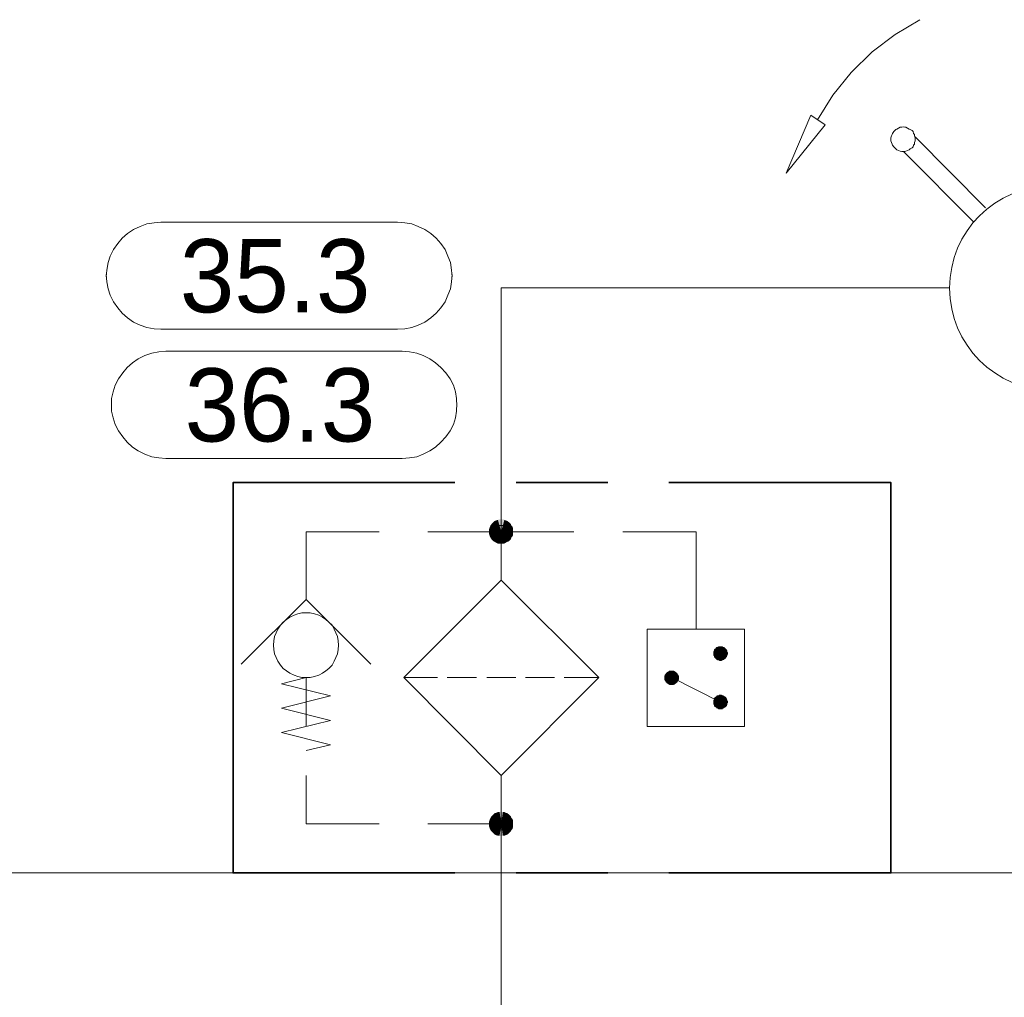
# Model space of a CAD drawing. Header units: millimetres. Extents: x 0 to 138, y 0 to 47.
# Tile 123 of 165: x 44.36 to 45.63, y 4.01 to 5.27. Entities that reach past the tile are written whole.
import ezdxf

# ---------------------------------------------------------------- set-up
doc = ezdxf.new("R2010")
doc.units = ezdxf.units.MM
for name, color, linetype in [('PDF_Geomertry', 7, 'Continuous'), ('PDF_Solid Fills', 7, 'Continuous'), ('PDF_Text', 7, 'Continuous')]:
    doc.layers.add(name, color=color, linetype=linetype)
doc.styles.add('PDF Arial', font='txt')

msp = doc.modelspace()

# ---------------------------------------------------------------- hatches: boundary and pattern name
at = {"layer": 'PDF_Solid Fills', "transparency": 33554559}
for points in [[(44.9771, 4.6096), (44.9688, 4.6235), (44.971, 4.6243)], [(44.9771, 4.6096), (44.971, 4.6243), (44.9729, 4.6249)], [(44.9771, 4.6096), (44.9729, 4.6249), (44.9751, 4.6257)], [(44.9771, 4.6096), (44.9751, 4.6257), (44.9771, 4.6257)], [(44.9771, 4.6096), (44.9793, 4.6257), (44.9813, 4.6249)], [(44.9771, 4.6096), (44.9771, 4.6257), (44.9793, 4.6257)], [(44.9771, 4.6096), (44.9813, 4.6249), (44.9826, 4.6243)], [(44.9771, 4.6096), (44.9826, 4.6243), (44.9849, 4.6235)], [(44.9771, 4.6096), (44.9613, 4.6118), (44.9618, 4.6138)], [(44.9771, 4.6096), (44.9613, 4.6096), (44.9613, 4.6118)], [(44.9771, 4.6096), (44.9618, 4.6138), (44.9626, 4.616)], [(44.9771, 4.6096), (44.9626, 4.616), (44.9632, 4.6174)], [(44.9771, 4.6096), (44.9632, 4.6174), (44.9646, 4.6193)], [(44.9771, 4.6096), (44.9646, 4.6193), (44.966, 4.6207)], [(44.9771, 4.6096), (44.966, 4.6207), (44.9674, 4.6221)], [(44.9771, 4.6096), (44.9674, 4.6221), (44.9688, 4.6235)], [(44.9771, 4.6096), (44.9849, 4.6235), (44.9868, 4.6221)], [(44.9771, 4.6096), (44.9868, 4.6221), (44.9882, 4.6207)], [(44.9771, 4.6096), (44.9882, 4.6207), (44.9896, 4.6193)], [(44.9771, 4.6096), (44.9896, 4.6193), (44.9904, 4.6174)], [(44.9771, 4.6096), (44.9904, 4.6174), (44.9918, 4.616)], [(44.9771, 4.6096), (44.9918, 4.616), (44.9924, 4.6138)], [(44.9771, 4.6096), (44.9924, 4.6138), (44.9924, 4.6118)], [(44.9771, 4.6096), (44.9924, 4.6118), (44.9924, 4.6096)], [(44.9771, 4.6096), (44.9613, 4.6076), (44.9613, 4.6096)], [(44.9771, 4.6096), (44.9618, 4.6054), (44.9613, 4.6076)], [(44.9771, 4.6096), (44.9626, 4.6035), (44.9618, 4.6054)], [(44.9771, 4.6096), (44.9632, 4.6021), (44.9626, 4.6035)], [(44.9771, 4.6096), (44.9646, 4.5999), (44.9632, 4.6021)], [(44.9771, 4.6096), (44.966, 4.5985), (44.9646, 4.5999)], [(44.9771, 4.6096), (44.9674, 4.5971), (44.966, 4.5985)], [(44.9771, 4.6096), (44.9688, 4.5965), (44.9674, 4.5971)], [(44.9771, 4.6096), (44.971, 4.5951), (44.9688, 4.5965)], [(44.9771, 4.6096), (44.9729, 4.5943), (44.971, 4.5951)], [(44.9771, 4.6096), (44.9751, 4.5943), (44.9729, 4.5943)], [(44.9771, 4.6096), (44.9771, 4.5943), (44.9751, 4.5943)], [(44.9771, 4.6096), (44.9793, 4.5943), (44.9771, 4.5943)], [(44.9771, 4.6096), (44.9813, 4.5943), (44.9793, 4.5943)], [(44.9771, 4.6096), (44.9826, 4.5951), (44.9813, 4.5943)], [(44.9771, 4.6096), (44.9849, 4.5965), (44.9826, 4.5951)], [(44.9771, 4.6096), (44.9868, 4.5971), (44.9849, 4.5965)], [(44.9771, 4.6096), (44.9882, 4.5985), (44.9868, 4.5971)], [(44.9771, 4.6096), (44.9896, 4.5999), (44.9882, 4.5985)], [(44.9771, 4.6096), (44.9904, 4.6021), (44.9896, 4.5999)], [(44.9771, 4.6096), (44.9918, 4.6035), (44.9904, 4.6021)], [(44.9771, 4.6096), (44.9924, 4.6054), (44.9918, 4.6035)], [(44.9771, 4.6096), (44.9924, 4.6076), (44.9924, 4.6054)], [(44.9771, 4.6096), (44.9924, 4.6096), (44.9924, 4.6076)], [(45.2599, 4.4526), (45.2521, 4.4582), (45.2535, 4.459)], [(45.2599, 4.4526), (45.2535, 4.459), (45.2543, 4.4604)], [(45.2599, 4.4526), (45.2543, 4.4604), (45.2549, 4.461)], [(45.2599, 4.4526), (45.2549, 4.461), (45.2563, 4.461)], [(45.2599, 4.4526), (45.2563, 4.461), (45.2576, 4.4618)], [(45.2599, 4.4526), (45.2576, 4.4618), (45.2585, 4.4618)], [(45.2599, 4.4526), (45.2585, 4.4618), (45.2599, 4.4618)], [(45.2599, 4.4526), (45.2626, 4.4618), (45.2632, 4.461)], [(45.2599, 4.4526), (45.2613, 4.4618), (45.2626, 4.4618)], [(45.2599, 4.4526), (45.2599, 4.4618), (45.2613, 4.4618)], [(45.2599, 4.4526), (45.2646, 4.461), (45.2654, 4.4604)], [(45.2599, 4.4526), (45.2632, 4.461), (45.2646, 4.461)], [(45.2599, 4.4526), (45.2654, 4.4604), (45.2668, 4.459)], [(45.2599, 4.4526), (45.2668, 4.459), (45.2674, 4.4582)], [(45.2599, 4.4526), (45.2507, 4.4549), (45.2515, 4.4562)], [(45.2599, 4.4526), (45.2507, 4.454), (45.2507, 4.4549)], [(45.2599, 4.4526), (45.2507, 4.4526), (45.2507, 4.454)], [(45.2599, 4.4526), (45.2507, 4.4513), (45.2507, 4.4526)], [(45.2599, 4.4526), (45.2507, 4.4499), (45.2507, 4.4513)], [(45.2599, 4.4526), (45.2515, 4.4493), (45.2507, 4.4499)], [(45.2599, 4.4526), (45.2515, 4.4576), (45.2521, 4.4582)], [(45.2599, 4.4526), (45.2515, 4.4562), (45.2515, 4.4576)], [(45.2599, 4.4526), (45.2515, 4.4479), (45.2515, 4.4493)], [(45.2599, 4.4526), (45.2521, 4.4471), (45.2515, 4.4479)], [(45.2599, 4.4526), (45.2535, 4.4457), (45.2521, 4.4471)], [(45.2599, 4.4526), (45.2543, 4.4451), (45.2535, 4.4457)], [(45.2599, 4.4526), (45.2549, 4.4443), (45.2543, 4.4451)], [(45.2599, 4.4526), (45.2563, 4.4438), (45.2549, 4.4443)], [(45.2599, 4.4526), (45.2576, 4.4438), (45.2563, 4.4438)], [(45.2599, 4.4526), (45.2585, 4.4429), (45.2576, 4.4438)], [(45.2599, 4.4526), (45.2599, 4.4429), (45.2585, 4.4429)], [(45.2599, 4.4526), (45.2674, 4.4582), (45.2682, 4.4576)], [(45.2599, 4.4526), (45.2682, 4.4576), (45.2687, 4.4562)], [(45.2599, 4.4526), (45.2687, 4.4562), (45.2687, 4.4549)], [(45.2599, 4.4526), (45.2687, 4.4549), (45.2696, 4.454)], [(45.2599, 4.4526), (45.2696, 4.454), (45.2696, 4.4526)], [(45.2599, 4.4526), (45.2613, 4.4429), (45.2599, 4.4429)], [(45.2599, 4.4526), (45.2626, 4.4438), (45.2613, 4.4429)], [(45.2599, 4.4526), (45.2632, 4.4438), (45.2626, 4.4438)], [(45.2599, 4.4526), (45.2646, 4.4443), (45.2632, 4.4438)], [(45.2599, 4.4526), (45.2654, 4.4451), (45.2646, 4.4443)], [(45.2599, 4.4526), (45.2668, 4.4457), (45.2654, 4.4451)], [(45.2599, 4.4526), (45.2674, 4.4471), (45.2668, 4.4457)], [(45.2599, 4.4526), (45.2682, 4.4479), (45.2674, 4.4471)], [(45.2599, 4.4526), (45.2687, 4.4493), (45.2682, 4.4479)], [(45.2599, 4.4526), (45.2687, 4.4499), (45.2687, 4.4493)], [(45.2599, 4.4526), (45.2696, 4.4513), (45.2687, 4.4499)], [(45.2599, 4.4526), (45.2696, 4.4526), (45.2696, 4.4513)], [(45.1974, 4.4215), (45.1876, 4.4235), (45.1882, 4.4249)], [(45.1974, 4.4215), (45.1876, 4.4221), (45.1876, 4.4235)], [(45.1974, 4.4215), (45.1876, 4.4215), (45.1876, 4.4221)], [(45.1974, 4.4215), (45.1876, 4.4201), (45.1876, 4.4215)], [(45.1974, 4.4215), (45.1876, 4.4188), (45.1876, 4.4201)], [(45.1974, 4.4215), (45.1882, 4.4174), (45.1876, 4.4188)], [(45.1974, 4.4215), (45.1882, 4.4249), (45.189, 4.4257)], [(45.1974, 4.4215), (45.189, 4.4165), (45.1882, 4.4174)], [(45.1974, 4.4215), (45.189, 4.4257), (45.1896, 4.4271)], [(45.1974, 4.4215), (45.1896, 4.4151), (45.189, 4.4165)], [(45.1974, 4.4215), (45.1896, 4.4271), (45.1904, 4.4276)], [(45.1974, 4.4215), (45.1904, 4.4146), (45.1896, 4.4151)], [(45.1974, 4.4215), (45.1904, 4.4276), (45.191, 4.4285)], [(45.1974, 4.4215), (45.191, 4.4138), (45.1904, 4.4146)], [(45.1974, 4.4215), (45.191, 4.4285), (45.1924, 4.429)], [(45.1974, 4.4215), (45.1924, 4.4132), (45.191, 4.4138)], [(45.1974, 4.4215), (45.1924, 4.429), (45.1932, 4.4299)], [(45.1974, 4.4215), (45.1932, 4.4124), (45.1924, 4.4132)], [(45.1974, 4.4215), (45.1932, 4.4299), (45.1946, 4.4304)], [(45.1974, 4.4215), (45.1946, 4.4118), (45.1932, 4.4124)], [(45.1974, 4.4215), (45.1946, 4.4304), (45.196, 4.4304)], [(45.1974, 4.4215), (45.196, 4.4118), (45.1946, 4.4118)], [(45.1974, 4.4215), (45.196, 4.4304), (45.1974, 4.4304)], [(45.1974, 4.4215), (45.1974, 4.4118), (45.196, 4.4118)], [(45.1974, 4.4215), (45.1993, 4.4304), (45.2007, 4.4299)], [(45.1974, 4.4215), (45.1979, 4.4304), (45.1993, 4.4304)], [(45.1974, 4.4215), (45.1974, 4.4304), (45.1979, 4.4304)], [(45.1974, 4.4215), (45.2007, 4.4299), (45.2015, 4.429)], [(45.1974, 4.4215), (45.2015, 4.429), (45.2029, 4.4285)], [(45.1974, 4.4215), (45.2029, 4.4285), (45.2035, 4.4276)], [(45.1974, 4.4215), (45.2035, 4.4276), (45.2043, 4.4271)], [(45.1974, 4.4215), (45.2043, 4.4271), (45.2049, 4.4257)], [(45.1974, 4.4215), (45.2049, 4.4257), (45.2057, 4.4249)], [(45.1974, 4.4215), (45.2057, 4.4249), (45.2063, 4.4235)], [(45.1974, 4.4215), (45.2063, 4.4235), (45.2063, 4.4221)], [(45.1974, 4.4215), (45.2063, 4.4221), (45.2063, 4.4215)], [(45.1974, 4.4215), (45.1979, 4.4118), (45.1974, 4.4118)], [(45.1974, 4.4215), (45.1993, 4.4118), (45.1979, 4.4118)], [(45.1974, 4.4215), (45.2007, 4.4124), (45.1993, 4.4118)], [(45.1974, 4.4215), (45.2015, 4.4132), (45.2007, 4.4124)], [(45.1974, 4.4215), (45.2029, 4.4138), (45.2015, 4.4132)], [(45.1974, 4.4215), (45.2035, 4.4146), (45.2029, 4.4138)], [(45.1974, 4.4215), (45.2043, 4.4151), (45.2035, 4.4146)], [(45.1974, 4.4215), (45.2049, 4.4165), (45.2043, 4.4151)], [(45.1974, 4.4215), (45.2057, 4.4174), (45.2049, 4.4165)], [(45.1974, 4.4215), (45.2063, 4.4188), (45.2057, 4.4174)], [(45.1974, 4.4215), (45.2063, 4.4201), (45.2063, 4.4188)], [(45.1974, 4.4215), (45.2063, 4.4215), (45.2063, 4.4201)], [(45.2599, 4.3896), (45.2515, 4.3943), (45.2521, 4.3957)], [(45.2599, 4.3896), (45.2521, 4.3957), (45.2535, 4.3965)], [(45.2599, 4.3896), (45.2535, 4.3965), (45.2543, 4.3971)], [(45.2599, 4.3896), (45.2543, 4.3971), (45.2549, 4.3979)], [(45.2599, 4.3896), (45.2549, 4.3979), (45.2563, 4.3985)], [(45.2599, 4.3896), (45.2563, 4.3985), (45.2576, 4.3985)], [(45.2599, 4.3896), (45.2576, 4.3985), (45.2585, 4.3993)], [(45.2599, 4.3896), (45.2585, 4.3993), (45.2599, 4.3993)], [(45.2599, 4.3896), (45.2613, 4.3993), (45.2626, 4.3985)], [(45.2599, 4.3896), (45.2599, 4.3993), (45.2613, 4.3993)], [(45.2599, 4.3896), (45.2632, 4.3985), (45.2646, 4.3979)], [(45.2599, 4.3896), (45.2626, 4.3985), (45.2632, 4.3985)], [(45.2599, 4.3896), (45.2646, 4.3979), (45.2654, 4.3971)], [(45.2599, 4.3896), (45.2654, 4.3971), (45.2668, 4.3965)], [(45.2599, 4.3896), (45.2668, 4.3965), (45.2674, 4.3957)], [(45.2599, 4.3896), (45.2674, 4.3957), (45.2682, 4.3943)], [(45.2599, 4.3896), (45.2507, 4.3924), (45.2515, 4.3929)], [(45.2599, 4.3896), (45.2507, 4.391), (45.2507, 4.3924)], [(45.2599, 4.3896), (45.2507, 4.3896), (45.2507, 4.391)], [(45.2599, 4.3896), (45.2507, 4.3888), (45.2507, 4.3896)], [(45.2599, 4.3896), (45.2507, 4.3874), (45.2507, 4.3888)], [(45.2599, 4.3896), (45.2515, 4.386), (45.2507, 4.3874)], [(45.2599, 4.3896), (45.2515, 4.3929), (45.2515, 4.3943)], [(45.2599, 4.3896), (45.2515, 4.3846), (45.2515, 4.386)], [(45.2599, 4.3896), (45.2521, 4.384), (45.2515, 4.3846)], [(45.2599, 4.3896), (45.2535, 4.3832), (45.2521, 4.384)], [(45.2599, 4.3896), (45.2543, 4.3826), (45.2535, 4.3832)], [(45.2599, 4.3896), (45.2549, 4.3818), (45.2543, 4.3826)], [(45.2599, 4.3896), (45.2563, 4.3813), (45.2549, 4.3818)], [(45.2599, 4.3896), (45.2576, 4.3804), (45.2563, 4.3813)], [(45.2599, 4.3896), (45.2585, 4.3804), (45.2576, 4.3804)], [(45.2599, 4.3896), (45.2599, 4.3804), (45.2585, 4.3804)], [(45.2599, 4.3896), (45.2682, 4.3943), (45.2687, 4.3929)], [(45.2599, 4.3896), (45.2687, 4.3929), (45.2687, 4.3924)], [(45.2599, 4.3896), (45.2687, 4.3924), (45.2696, 4.391)], [(45.2599, 4.3896), (45.2696, 4.391), (45.2696, 4.3896)], [(45.2599, 4.3896), (45.2613, 4.3804), (45.2599, 4.3804)], [(45.2599, 4.3896), (45.2626, 4.3804), (45.2613, 4.3804)], [(45.2599, 4.3896), (45.2632, 4.3813), (45.2626, 4.3804)], [(45.2599, 4.3896), (45.2646, 4.3818), (45.2632, 4.3813)], [(45.2599, 4.3896), (45.2654, 4.3826), (45.2646, 4.3818)], [(45.2599, 4.3896), (45.2668, 4.3832), (45.2654, 4.3826)], [(45.2599, 4.3896), (45.2674, 4.384), (45.2668, 4.3832)], [(45.2599, 4.3896), (45.2682, 4.3846), (45.2674, 4.384)], [(45.2599, 4.3896), (45.2687, 4.386), (45.2682, 4.3846)], [(45.2599, 4.3896), (45.2687, 4.3874), (45.2687, 4.386)], [(45.2599, 4.3896), (45.2696, 4.3888), (45.2687, 4.3874)], [(45.2599, 4.3896), (45.2696, 4.3896), (45.2696, 4.3888)], [(44.9771, 4.2326), (44.9646, 4.2424), (44.966, 4.2438)], [(44.9771, 4.2326), (44.966, 4.2438), (44.9674, 4.2451)], [(44.9771, 4.2326), (44.9674, 4.2451), (44.9688, 4.2465)], [(44.9771, 4.2326), (44.9688, 4.2465), (44.971, 4.2471)], [(44.9771, 4.2326), (44.971, 4.2471), (44.9729, 4.2479)], [(44.9771, 4.2326), (44.9729, 4.2479), (44.9751, 4.2479)], [(44.9771, 4.2326), (44.9751, 4.2479), (44.9771, 4.2485)], [(44.9771, 4.2326), (44.9771, 4.2485), (44.9793, 4.2479)], [(44.9771, 4.2326), (44.9813, 4.2479), (44.9826, 4.2471)], [(44.9771, 4.2326), (44.9793, 4.2479), (44.9813, 4.2479)], [(44.9771, 4.2326), (44.9826, 4.2471), (44.9849, 4.2465)], [(44.9771, 4.2326), (44.9849, 4.2465), (44.9868, 4.2451)], [(44.9771, 4.2326), (44.9868, 4.2451), (44.9882, 4.2438)], [(44.9771, 4.2326), (44.9882, 4.2438), (44.9896, 4.2424)], [(44.9771, 4.2326), (44.9613, 4.2346), (44.9618, 4.2368)], [(44.9771, 4.2326), (44.9613, 4.2326), (44.9613, 4.2346)], [(44.9771, 4.2326), (44.9613, 4.2304), (44.9613, 4.2326)], [(44.9771, 4.2326), (44.9618, 4.2285), (44.9613, 4.2304)], [(44.9771, 4.2326), (44.9618, 4.2368), (44.9626, 4.2388)], [(44.9771, 4.2326), (44.9626, 4.2263), (44.9618, 4.2285)], [(44.9771, 4.2326), (44.9626, 4.2388), (44.9632, 4.2401)], [(44.9771, 4.2326), (44.9632, 4.2249), (44.9626, 4.2263)], [(44.9771, 4.2326), (44.9632, 4.2401), (44.9646, 4.2424)], [(44.9771, 4.2326), (44.9646, 4.2229), (44.9632, 4.2249)], [(44.9771, 4.2326), (44.966, 4.2215), (44.9646, 4.2229)], [(44.9771, 4.2326), (44.9674, 4.2201), (44.966, 4.2215)], [(44.9771, 4.2326), (44.9688, 4.2188), (44.9674, 4.2201)], [(44.9771, 4.2326), (44.971, 4.2179), (44.9688, 4.2188)], [(44.9771, 4.2326), (44.9729, 4.2174), (44.971, 4.2179)], [(44.9771, 4.2326), (44.9751, 4.2174), (44.9729, 4.2174)], [(44.9771, 4.2326), (44.9771, 4.2165), (44.9751, 4.2174)], [(44.9771, 4.2326), (44.9896, 4.2424), (44.9904, 4.2401)], [(44.9771, 4.2326), (44.9904, 4.2401), (44.9918, 4.2388)], [(44.9771, 4.2326), (44.9918, 4.2388), (44.9924, 4.2368)], [(44.9771, 4.2326), (44.9924, 4.2368), (44.9924, 4.2346)], [(44.9771, 4.2326), (44.9924, 4.2346), (44.9924, 4.2326)], [(44.9771, 4.2326), (44.9793, 4.2174), (44.9771, 4.2165)], [(44.9771, 4.2326), (44.9813, 4.2174), (44.9793, 4.2174)], [(44.9771, 4.2326), (44.9826, 4.2179), (44.9813, 4.2174)], [(44.9771, 4.2326), (44.9849, 4.2188), (44.9826, 4.2179)], [(44.9771, 4.2326), (44.9868, 4.2201), (44.9849, 4.2188)], [(44.9771, 4.2326), (44.9882, 4.2215), (44.9868, 4.2201)], [(44.9771, 4.2326), (44.9896, 4.2229), (44.9882, 4.2215)], [(44.9771, 4.2326), (44.9904, 4.2249), (44.9896, 4.2229)], [(44.9771, 4.2326), (44.9918, 4.2263), (44.9904, 4.2249)], [(44.9771, 4.2326), (44.9924, 4.2285), (44.9918, 4.2263)], [(44.9771, 4.2326), (44.9924, 4.2304), (44.9924, 4.2285)], [(44.9771, 4.2326), (44.9924, 4.2326), (44.9924, 4.2304)]]:
    msp.add_hatch(color=256, dxfattribs=at).paths.add_polyline_path(points)

# ---------------------------------------------------------------- linework, layer by layer
at = {"layer": 'PDF_Geomertry', "lineweight": 15}
for points in [[(45.5174, 5.2701), (45.4854, 5.2512), (45.4557, 5.2285), (45.4285, 5.2021), (45.4049, 5.1729), (45.3854, 5.141)], [(45.5113, 5.1188), (45.6021, 5.0276)], [(45.496, 5.0999), (45.5868, 5.009)], [(44.9771, 4.5471), (44.9771, 4.6729), (44.9771, 4.9243), (45.3104, 4.9243), (45.5557, 4.9243)], [(44.7257, 4.5221), (44.7257, 4.5471), (44.7257, 4.6096), (44.8196, 4.6096)], [(44.8826, 4.6096), (44.9771, 4.6096), (45.071, 4.6096)], [(45.2285, 4.484), (45.2285, 4.6096), (45.134, 4.6096)], [(44.6418, 4.4387), (44.7257, 4.5221), (44.809, 4.4387)], [(44.7257, 4.3271), (44.7571, 4.3346), (44.6938, 4.3507), (44.7571, 4.366), (44.6938, 4.3818), (44.7571, 4.3979), (44.6938, 4.4132), (44.7257, 4.4215), (44.7257, 4.3582)], [(44.8951, 4.4215), (44.8515, 4.4215)], [(44.9451, 4.4215), (44.9076, 4.4215)], [(44.9585, 4.4215), (44.996, 4.4215)], [(45.0085, 4.4215), (45.046, 4.4215)], [(45.1029, 4.4215), (45.0585, 4.4215)], [(45.1974, 4.4215), (45.2599, 4.3896)], [(44.7257, 4.2951), (44.7257, 4.2326), (44.8196, 4.2326)], [(44.9771, 4.2951), (44.9771, 4.1693), (44.9771, 2.4438)], [(44.8826, 4.2326), (44.9771, 4.2326)], [(3.8682, 4.1693), (53.2376, 4.1693)]]:
    msp.add_lwpolyline(points, dxfattribs=at)
for points in [[(45.3951, 5.1346), (45.3765, 5.1471), (45.3446, 5.0721)], [(45.5113, 5.116), (45.5113, 5.1179), (45.5104, 5.1201), (45.5104, 5.1221), (45.509, 5.1235), (45.5085, 5.1257), (45.5071, 5.1271), (45.5049, 5.1285), (45.5035, 5.129), (45.5015, 5.1304), (45.4993, 5.1313), (45.4979, 5.1313), (45.496, 5.1318), (45.4938, 5.1313), (45.4918, 5.1313), (45.4896, 5.1304), (45.4876, 5.129), (45.4863, 5.1285), (45.4849, 5.1271), (45.4835, 5.1257), (45.4821, 5.1235), (45.4813, 5.1221), (45.4807, 5.1201), (45.4799, 5.1179), (45.4799, 5.116), (45.4799, 5.1138), (45.4807, 5.1118), (45.4813, 5.1096), (45.4821, 5.1082), (45.4835, 5.1063), (45.4849, 5.1049), (45.4863, 5.1035), (45.4876, 5.1021), (45.4896, 5.1013), (45.4918, 5.1007), (45.4938, 5.0999), (45.496, 5.0999), (45.4979, 5.0999), (45.4993, 5.1007), (45.5015, 5.1013), (45.5035, 5.1021), (45.5049, 5.1035), (45.5071, 5.1049), (45.5085, 5.1063), (45.509, 5.1082), (45.5104, 5.1096), (45.5104, 5.1118), (45.5113, 5.1138), (45.5113, 5.116)], [(44.8432, 5.009), (44.8529, 5.0082), (44.8618, 5.0068), (44.8701, 5.0035), (44.8785, 4.9993), (44.8863, 4.9943), (44.8932, 4.9882), (44.8993, 4.9813), (44.9049, 4.9735), (44.9085, 4.9651), (44.9118, 4.9568), (44.9132, 4.9471), (44.914, 4.9382), (44.914, 4.9415), (44.9132, 4.9318), (44.9118, 4.9229), (44.9085, 4.9146), (44.9049, 4.9063), (44.8993, 4.8985), (44.8932, 4.8915), (44.8863, 4.8854), (44.8785, 4.8799), (44.8701, 4.8762), (44.8618, 4.8729), (44.8529, 4.8715), (44.8432, 4.8707), (44.5382, 4.8707), (44.5293, 4.8715), (44.5201, 4.8729), (44.5113, 4.8762), (44.5029, 4.8799), (44.4951, 4.8854), (44.4882, 4.8915), (44.4826, 4.8985), (44.4771, 4.9063), (44.4729, 4.9146), (44.4701, 4.9229), (44.4682, 4.9318), (44.4674, 4.9415), (44.4674, 4.9382), (44.4682, 4.9471), (44.4701, 4.9568), (44.4729, 4.9651), (44.4771, 4.9735), (44.4826, 4.9813), (44.4882, 4.9882), (44.4951, 4.9943), (44.5029, 4.9993), (44.5113, 5.0035), (44.5201, 5.0068), (44.5293, 5.0082), (44.5382, 5.009), (44.8432, 5.009)], [(44.8493, 4.8424), (44.859, 4.8415), (44.8682, 4.8401), (44.8765, 4.8368), (44.8849, 4.8326), (44.8924, 4.8276), (44.8993, 4.8215), (44.9057, 4.8146), (44.9113, 4.8068), (44.9154, 4.7985), (44.9182, 4.7901), (44.9196, 4.7813), (44.9201, 4.7715), (44.9201, 4.7749), (44.9196, 4.7651), (44.9182, 4.7563), (44.9154, 4.7479), (44.9113, 4.7396), (44.9057, 4.7318), (44.8993, 4.7249), (44.8924, 4.7188), (44.8849, 4.7138), (44.8765, 4.7096), (44.8682, 4.7062), (44.859, 4.7049), (44.8493, 4.704), (44.5446, 4.704), (44.5354, 4.7049), (44.5265, 4.7062), (44.5174, 4.7096), (44.509, 4.7138), (44.5015, 4.7188), (44.4946, 4.7249), (44.489, 4.7318), (44.4835, 4.7396), (44.4793, 4.7479), (44.4765, 4.7563), (44.4743, 4.7651), (44.4743, 4.7749), (44.4743, 4.7715), (44.4743, 4.7813), (44.4765, 4.7901), (44.4793, 4.7985), (44.4835, 4.8068), (44.489, 4.8146), (44.4946, 4.8215), (44.5015, 4.8276), (44.509, 4.8326), (44.5174, 4.8368), (44.5265, 4.8401), (44.5354, 4.8415), (44.5446, 4.8424), (44.8493, 4.8424)], [(44.9771, 4.5471), (45.1029, 4.4215), (44.9771, 4.2951), (44.8515, 4.4215)], [(44.7674, 4.4632), (44.7668, 4.4688), (44.766, 4.4743), (44.764, 4.479), (44.7618, 4.484), (44.759, 4.4888), (44.7549, 4.4929), (44.7507, 4.4965), (44.7465, 4.4993), (44.7418, 4.5021), (44.7363, 4.5035), (44.7307, 4.5049), (44.7257, 4.5049), (44.7201, 4.5049), (44.7146, 4.5035), (44.7099, 4.5021), (44.7043, 4.4993), (44.7001, 4.4965), (44.696, 4.4929), (44.6924, 4.4888), (44.689, 4.484), (44.6868, 4.479), (44.6849, 4.4743), (44.684, 4.4688), (44.6835, 4.4632), (44.684, 4.4576), (44.6849, 4.4521), (44.6868, 4.4471), (44.689, 4.4424), (44.6924, 4.4374), (44.696, 4.4332), (44.7001, 4.4299), (44.7043, 4.4271), (44.7099, 4.4243), (44.7146, 4.4229), (44.7201, 4.4215), (44.7257, 4.4215), (44.7307, 4.4215), (44.7363, 4.4229), (44.7418, 4.4243), (44.7465, 4.4271), (44.7507, 4.4299), (44.7549, 4.4332), (44.759, 4.4374), (44.7618, 4.4424), (44.764, 4.4471), (44.766, 4.4521), (44.7668, 4.4576), (44.7674, 4.4632)], [(45.1654, 4.3582), (45.291, 4.3582), (45.291, 4.484), (45.1654, 4.484), (45.1654, 4.3582)]]:
    msp.add_lwpolyline(points, close=True, dxfattribs=at)
at = {"layer": 'PDF_Geomertry', "lineweight": 35}
for points in [[(44.9174, 4.1693), (44.6313, 4.1693), (44.6313, 4.6729), (44.9174, 4.6729)], [(44.9965, 4.6729), (45.1146, 4.6729)], [(45.1932, 4.6729), (45.4799, 4.6729), (45.4799, 4.1693), (45.1932, 4.1693)], [(45.1146, 4.1693), (44.9965, 4.1693)]]:
    msp.add_lwpolyline(points, dxfattribs=at)
at = {"layer": 'PDF_Geomertry', "lineweight": 0}
for points in [[(44.9688, 4.6096), (44.9696, 4.609), (44.9696, 4.6076), (44.9696, 4.6068), (44.9701, 4.6054), (44.971, 4.6049), (44.9715, 4.604), (44.9724, 4.6035), (44.9729, 4.6026), (44.9737, 4.6026), (44.9751, 4.6021), (44.9757, 4.6021), (44.9771, 4.6021), (44.9779, 4.6021), (44.9793, 4.6021), (44.9799, 4.6026), (44.9807, 4.6026), (44.9821, 4.6035), (44.9826, 4.604), (44.9835, 4.6049), (44.984, 4.6054), (44.984, 4.6068), (44.9849, 4.6076), (44.9849, 4.609), (44.9849, 4.6096), (44.9849, 4.611), (44.9849, 4.6118), (44.984, 4.6124), (44.984, 4.6138), (44.9835, 4.6146), (44.9826, 4.6151), (44.9821, 4.616), (44.9807, 4.6165), (44.9799, 4.6174), (44.9793, 4.6174), (44.9779, 4.6174), (44.9771, 4.6174), (44.9757, 4.6174), (44.9751, 4.6174), (44.9737, 4.6174), (44.9729, 4.6165), (44.9724, 4.616), (44.9715, 4.6151), (44.971, 4.6146), (44.9701, 4.6138), (44.9696, 4.6124), (44.9696, 4.6118), (44.9696, 4.611), (44.9688, 4.6096)], [(45.2549, 4.4526), (45.2549, 4.4521), (45.2557, 4.4513), (45.2557, 4.4507), (45.2557, 4.4499), (45.2563, 4.4499), (45.2563, 4.4493), (45.2571, 4.4485), (45.2576, 4.4485), (45.2585, 4.4485), (45.2585, 4.4479), (45.259, 4.4479), (45.2599, 4.4479), (45.2604, 4.4479), (45.2613, 4.4479), (45.2618, 4.4485), (45.2626, 4.4485), (45.2632, 4.4493), (45.2632, 4.4499), (45.264, 4.4499), (45.264, 4.4507), (45.2646, 4.4513), (45.2646, 4.4521), (45.2646, 4.4526), (45.2646, 4.4535), (45.2646, 4.454), (45.264, 4.454), (45.264, 4.4549), (45.2632, 4.4554), (45.2632, 4.4562), (45.2626, 4.4562), (45.2626, 4.4568), (45.2618, 4.4568), (45.2613, 4.4568), (45.2604, 4.4576), (45.2599, 4.4576), (45.259, 4.4576), (45.2585, 4.4568), (45.2576, 4.4568), (45.2571, 4.4562), (45.2563, 4.4562), (45.2563, 4.4554), (45.2557, 4.4549), (45.2557, 4.454), (45.2549, 4.4535), (45.2549, 4.4526)], [(45.1924, 4.4215), (45.1924, 4.4207), (45.1924, 4.4201), (45.1924, 4.4193), (45.1932, 4.4188), (45.1932, 4.4179), (45.1938, 4.4179), (45.1938, 4.4174), (45.1946, 4.4174), (45.1951, 4.4165), (45.196, 4.4165), (45.1965, 4.4165), (45.1974, 4.4165), (45.1979, 4.4165), (45.1987, 4.4165), (45.1993, 4.4174), (45.2001, 4.4174), (45.2001, 4.4179), (45.2007, 4.4179), (45.2007, 4.4188), (45.2015, 4.4193), (45.2015, 4.4201), (45.2015, 4.4207), (45.2015, 4.4215), (45.2015, 4.4221), (45.2015, 4.4229), (45.2007, 4.4235), (45.2007, 4.4243), (45.2001, 4.4243), (45.2001, 4.4249), (45.1993, 4.4249), (45.1987, 4.4257), (45.1979, 4.4257), (45.1974, 4.4257), (45.1965, 4.4257), (45.196, 4.4257), (45.1951, 4.4257), (45.1946, 4.4249), (45.1938, 4.4249), (45.1938, 4.4243), (45.1932, 4.4243), (45.1932, 4.4235), (45.1924, 4.4229), (45.1924, 4.4221), (45.1924, 4.4215)], [(45.2549, 4.3896), (45.2549, 4.3888), (45.2557, 4.3888), (45.2557, 4.3882), (45.2557, 4.3874), (45.2563, 4.3868), (45.2563, 4.386), (45.2571, 4.386), (45.2576, 4.3854), (45.2585, 4.3854), (45.259, 4.3854), (45.2599, 4.3846), (45.2604, 4.3854), (45.2613, 4.3854), (45.2618, 4.3854), (45.2626, 4.3854), (45.2626, 4.386), (45.2632, 4.386), (45.2632, 4.3868), (45.264, 4.3874), (45.264, 4.3882), (45.2646, 4.3888), (45.2646, 4.3896), (45.2646, 4.3901), (45.2646, 4.391), (45.264, 4.3915), (45.264, 4.3924), (45.2632, 4.3924), (45.2632, 4.3929), (45.2626, 4.3937), (45.2618, 4.3943), (45.2613, 4.3943), (45.2604, 4.3943), (45.2599, 4.3943), (45.259, 4.3943), (45.2585, 4.3943), (45.2576, 4.3937), (45.2571, 4.3937), (45.2563, 4.3929), (45.2563, 4.3924), (45.2557, 4.3924), (45.2557, 4.3915), (45.2557, 4.391), (45.2549, 4.3901), (45.2549, 4.3896)], [(44.9688, 4.2326), (44.9696, 4.2313), (44.9696, 4.2304), (44.9696, 4.2299), (44.9701, 4.2285), (44.971, 4.2276), (44.9715, 4.2271), (44.9724, 4.2263), (44.9729, 4.2257), (44.9737, 4.2257), (44.9751, 4.2249), (44.9757, 4.2249), (44.9771, 4.2249), (44.9779, 4.2249), (44.9793, 4.2249), (44.9799, 4.2257), (44.9807, 4.2257), (44.9821, 4.2263), (44.9826, 4.2271), (44.9835, 4.2276), (44.984, 4.2285), (44.984, 4.2299), (44.9849, 4.2304), (44.9849, 4.2313), (44.9849, 4.2326), (44.9849, 4.2332), (44.9849, 4.2346), (44.984, 4.2354), (44.984, 4.2368), (44.9835, 4.2374), (44.9826, 4.2382), (44.9821, 4.2388), (44.9807, 4.2396), (44.9799, 4.2396), (44.9793, 4.2401), (44.9779, 4.2401), (44.9771, 4.2401), (44.9757, 4.2401), (44.9751, 4.2401), (44.9737, 4.2396), (44.9729, 4.2396), (44.9724, 4.2388), (44.9715, 4.2382), (44.971, 4.2374), (44.9701, 4.2368), (44.9696, 4.2354), (44.9696, 4.2346), (44.9696, 4.2332), (44.9688, 4.2326)]]:
    msp.add_lwpolyline(points, close=True, dxfattribs=at)
at = {"layer": 'PDF_Geomertry', "lineweight": 15}
msp.add_circle((45.6876, 4.9239), 0.132, dxfattribs=at)

# ---------------------------------------------------------------- texts
at = {"layer": 'PDF_Text', "char_height": 0.09445, "attachment_point": 7, "style": 'PDF Arial'}
for s, insert in [('35.3', (44.5626, 4.8912)), ('36.3', (44.5688, 4.7246))]:
    msp.add_mtext(s, dxfattribs=dict(at, insert=insert))

doc.saveas('drawing.dxf')
